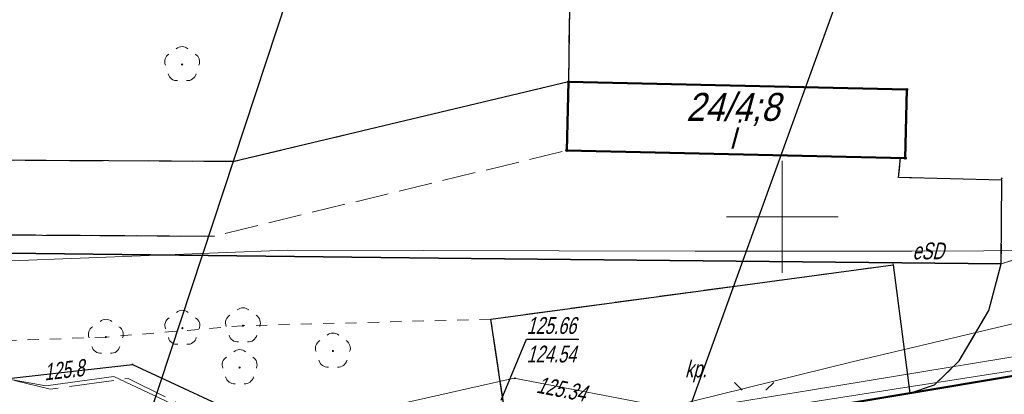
# Model space of a CAD drawing. Extents: x 7463256 to 7464485, y 5957341 to 5958260.
# Tile 52 of 256: x 7463466 to 7463510, y 5957542 to 5957559. Entities that reach past the tile are written whole.
import ezdxf
from ezdxf import colors
from ezdxf.entities.mleader import LeaderData, LeaderLine
from ezdxf.enums import TextEntityAlignment as Align
from ezdxf.math import Vec2, Vec3

# ---------------------------------------------------------------- set-up
doc = ezdxf.new("R2010")
doc.units = 0
doc.header["$MEASUREMENT"] = 0
for name, pattern in [('1.5_0.5', [2, 1.5, -0.5]), ('218-500', [1, 0.5, -0.5]), ('ktok02-500', [0]), ('l219_500', [0]), ('mz2.0_0.5', [2.5, 2, -0.5])]:
    doc.linetypes.add(name, pattern=pattern)
doc.layers.get('0').update_dxf_attribs({"color": 2, "linetype": 'CONTINUOUS', "lineweight": 5})
for name, color, linetype in [('203-Punkt załamania granicy działki nie stabilizowany', 7, 'CONTINUOUS'), ('218-Granica użytku', 7, 'CONTINUOUS'), ('219-Linia granicy', 7, 'CONTINUOUS'), ('312-Budynek (powierzchnia)', 7, 'CONTINUOUS'), ('312-Numer ewidencyjny budynku', 7, 'CONTINUOUS'), ('312-Numer ewidencyjny budynku-Atr124', 7, 'CONTINUOUS'), ('brama (linia)', 7, 'CONTINUOUS'), ('drzewo liściaste (punkt)', 7, 'CONTINUOUS'), ('jezdnia (powierzchnia)', 7, 'CONTINUOUS'), ('krawężnik (linia)', 7, 'CONTINUOUS'), ('latarnia na słupie lub maszcie (punkt)', 7, 'CONTINUOUS'), ('ogrodzenie trwałe (linia)', 7, 'CONTINUOUS'), ('plac (powierzchnia)', 7, 'CONTINUOUS'), ('plac (powierzchnia)-Atr17', 7, 'CONTINUOUS'), ('przewód elektroenergetyczny (linia)', 7, 'CONTINUOUS'), ('przewód elektroenergetyczny (linia)-Atr1', 7, 'CONTINUOUS'), ('przewód telekomunikacyjny (linia)', 7, 'CONTINUOUS'), ('przewód telekomunikacyjny - projektowany lub w budowie (linia) - ob. projektowany', 7, 'CONTINUOUS'), ('Punkt budynku', 7, 'CONTINUOUS'), ('punkt o określonej wysokości (sieć elektroenergetyczna)', 7, 'CONTINUOUS'), ('punkt o określonej wysokości (sieć elektroenergetyczna)-Atr2', 7, 'CONTINUOUS'), ('punkt o określonej wysokości (sieć telekomunikacyjna)', 7, 'CONTINUOUS'), ('punkt o określonej wysokości (sieć telekomunikacyjna)-Atr2', 7, 'CONTINUOUS'), ('punkt o określonej wysokości (sieć telekomunikacyjna)-Atr3', 7, 'CONTINUOUS'), ('punkt wysokościowy sztuczny', 7, 'CONTINUOUS'), ('rura ochronna - przewód elektroenergetyczny (linia)', 7, 'CONTINUOUS'), ('Wstawianie ramki sekcyjnej z opisem', 7, 'CONTINUOUS')]:
    doc.layers.add(name, color=color, linetype=linetype)
doc.layers.add('OBMBS-21-18876-opis proj', color=1, linetype='CONTINUOUS', lineweight=18)
doc.styles.get("Standard").update_dxf_attribs({"font": 'txt', "width": 0.75})
doc.linetypes.add('902-500', pattern='A,3.75,0,[1,ksztalty.shx,S=0.5,R=0,X=0,Y=0],3.75', length=7.5)

# ---------------------------------------------------------------- blocks, each defined once
blk = doc.blocks.new('OP021')
at = {"linetype": 'Continuous', "lineweight": 13}
h = blk.add_hatch(color=0, dxfattribs=at)
edge = h.paths.add_edge_path()
edge.add_arc((0, 0), 0.05, 0, 360)
at = {"color": 0, "linetype": 'Continuous', "lineweight": 13}
for centre, start, end in [((-0.38, 0.124), 121.308, 202.548), ((0, 0.4), 49.272, 130.728), ((0.38, 0.124), 337.452, 58.692), ((-0.235, -0.324), 193.221, 274.871), ((0.235, -0.324), 265.129, 346.779)]:
    blk.add_arc(centre, 0.4, start, end, dxfattribs=at)
blk = doc.blocks.new('PW01')
at = {"linetype": 'Continuous', "lineweight": 13}
h = blk.add_hatch(color=0, dxfattribs=at)
edge = h.paths.add_edge_path()
edge.add_arc((0, 0), 0.045, 0, 360)
blk = doc.blocks.new('SM011')
at = {"color": 0, "linetype": 'Continuous', "lineweight": 13}
for p, q in [((-0.53, 0.531), (-0.883, 0.884)), ((0.531, 0.531), (0.884, 0.884)), ((-0.53, -0.53), (-0.883, -0.883)), ((0.531, -0.53), (0.884, -0.883))]:
    blk.add_line(p, q, dxfattribs=at)
blk = doc.blocks.new('PW02')
at = {"linetype": 'Continuous', "lineweight": 13}
h = blk.add_hatch(color=0, dxfattribs=at)
edge = h.paths.add_edge_path()
edge.add_arc((0, 0), 0.045, 0, 360)
blk = doc.blocks.new('203')
at = {"linetype": 'Continuous', "lineweight": 0}
h = blk.add_hatch(color=0, dxfattribs=at)
edge = h.paths.add_edge_path()
edge.add_arc((0, 0), 0.045, 0, 360)
blk = doc.blocks.new('PUNKTBUD')
at = {"color": 0}
blk.add_circle((0, 0), 0.045, dxfattribs=at)

msp = doc.modelspace()

# ---------------------------------------------------------------- linework, layer by layer
at = {"layer": '218-Granica użytku', "color": 3, "linetype": '218-500', "lineweight": 18, "flags": 128}
for points in [[(7463444.77, 5957548.61), (7463484.62, 5957548.15)], [(7463484.62, 5957548.15), (7463504.94, 5957547.95)], [(7463504.96, 5957547.84), (7463486.97, 5957545.42)], [(7463504.94, 5957547.95), (7463504.96, 5957547.84)], [(7463486.97, 5957545.42), (7463475.89, 5957545.13)], [(7463475.89, 5957545.13), (7463469.76, 5957544.62)], [(7463469.76, 5957544.62), (7463463.54, 5957544.4)], [(7463505.7, 5957542.11), (7463519.34, 5957544.39)], [(7463485.95, 5957538.82), (7463505.7, 5957542.11)]]:
    msp.add_lwpolyline(points, dxfattribs=at)
at = {"layer": '219-Linia granicy', "color": 3, "linetype": 'l219_500', "lineweight": 50, "flags": 128}
for points in [[(7463519.34, 5957544.39), (7463505.7, 5957542.11)], [(7463505.7, 5957542.11), (7463485.95, 5957538.82)]]:
    msp.add_lwpolyline(points, dxfattribs=at)
at = {"layer": '312-Budynek (powierzchnia)', "color": 7, "linetype": 'Continuous', "lineweight": 50, "flags": 128}
for points in [[(7463490.37, 5957552.97), (7463490.44, 5957556.04)], [(7463490.44, 5957556.04), (7463505.57, 5957555.69)], [(7463505.57, 5957555.69), (7463505.5, 5957552.62)], [(7463505.5, 5957552.62), (7463490.37, 5957552.97)]]:
    msp.add_lwpolyline(points, dxfattribs=at)
at = {"layer": 'brama (linia)', "color": 7, "linetype": 'ktok02-500', "lineweight": 18, "flags": 128}
msp.add_lwpolyline([(7463509.79, 5957547.9), (7463514.89, 5957549.48)], dxfattribs=at)
at = {"layer": 'jezdnia (powierzchnia)', "color": 7, "linetype": '1.5_0.5', "lineweight": 18, "flags": 128}
for points in [[(7463591.769, 5957590.04), (7463594.62, 5957579.65), (7463594.79, 5957579.07), (7463596.31, 5957573.71), (7463597.08, 5957571.26), (7463598.44, 5957567.63), (7463599.77, 5957563.99), (7463601.39, 5957560.33), (7463603, 5957556.92), (7463604.8, 5957553.45), (7463606.67, 5957549.88), (7463607.91, 5957547.85), (7463608.89, 5957546.32), (7463610.59, 5957543.72), (7463613.11, 5957540.23), (7463614.06, 5957539.06), (7463616.64, 5957535.71), (7463619.11, 5957532.45), (7463621.08, 5957529.83), (7463628.6, 5957519.98), (7463628.85, 5957519.6), (7463629.15, 5957519.23), (7463629.46, 5957518.87), (7463629.77, 5957518.51), (7463630.08, 5957518.15), (7463630.4, 5957517.79), (7463630.71, 5957517.44), (7463631.03, 5957517.09), (7463631.36, 5957516.74), (7463631.69, 5957516.39), (7463632.02, 5957516.05), (7463632.35, 5957515.71), (7463632.67, 5957515.38), (7463632.99, 5957515.05), (7463633.31, 5957514.73), (7463633.64, 5957514.41), (7463633.97, 5957514.1), (7463634.3, 5957513.79), (7463634.64, 5957513.48), (7463634.98, 5957513.18), (7463635.33, 5957512.88), (7463635.68, 5957512.58), (7463636.03, 5957512.29), (7463636.4, 5957511.99), (7463636.78, 5957511.7), (7463637.16, 5957511.42), (7463637.55, 5957511.14), (7463637.94, 5957510.87), (7463638.34, 5957510.6), (7463638.74, 5957510.35), (7463639.14, 5957510.09), (7463639.55, 5957509.85), (7463639.96, 5957509.61), (7463640.38, 5957509.38), (7463642.84, 5957508.24), (7463664.97, 5957492.53), (7463637.77, 5957502.4), (7463635.02, 5957503.55), (7463634.57, 5957503.76), (7463634.12, 5957503.98), (7463633.68, 5957504.22), (7463633.25, 5957504.47), (7463632.83, 5957504.73), (7463632.41, 5957505), (7463632.01, 5957505.29), (7463631.61, 5957505.59), (7463631.22, 5957505.9), (7463630.84, 5957506.22), (7463629.34, 5957507.67), (7463614.31, 5957526.12), (7463607.42, 5957531.18), (7463601.26, 5957534.12), (7463592.11, 5957537.46), (7463582.8, 5957540.04), (7463578.77, 5957540.9), (7463562.61, 5957542.27), (7463545.44, 5957541.57), (7463525.75, 5957538.68), (7463489.6, 5957533.13), (7463485.87, 5957532.52), (7463482.19, 5957530.95), (7463472.45, 5957526.44), (7463471.25, 5957525.52), (7463470.32, 5957524.14), (7463469.89, 5957523.54), (7463467.66, 5957515.23), (7463467.32, 5957515.32), (7463466.99, 5957515.41), (7463466.65, 5957515.5), (7463466.18, 5957513.75), (7463466.52, 5957513.66), (7463466.85, 5957513.57), (7463467.19, 5957513.48), (7463469.89, 5957523.54), (7463463.58, 5957500.08), (7463463.25, 5957500.17), (7463462.92, 5957500.25), (7463462.59, 5957500.34), (7463462.14, 5957498.62), (7463462.47, 5957498.53), (7463462.8, 5957498.45), (7463463.13, 5957498.36), (7463459.63, 5957485.41), (7463458.39, 5957485.74), (7463455.73, 5957476.33), (7463457.09, 5957475.96), (7463463.86, 5957474.19), (7463464.79, 5957477.72), (7463467.83, 5957476.92), (7463467.77, 5957476.7), (7463467.71, 5957476.47), (7463467.66, 5957476.25), (7463468.82, 5957475.94), (7463468.88, 5957476.17), (7463468.93, 5957476.4), (7463468.99, 5957476.62), (7463469.28, 5957476.55), (7463469.96, 5957476.37), (7463470.75, 5957479.31), (7463471.02, 5957479.24), (7463471.29, 5957479.17), (7463471.56, 5957479.1), (7463471.83, 5957479.03), (7463469.83, 5957470.77), (7463468.39, 5957465.19), (7463471.46, 5957464.38), (7463467.55, 5957451.02), (7463465.51, 5957447), (7463462.32, 5957444.2), (7463449.04, 5957441.48), (7463441.03, 5957432.97), (7463438.44, 5957432.79), (7463435.93, 5957446.13), (7463438.61, 5957447.13), (7463439.57, 5957448.35), (7463450.04, 5957473.65), (7463451.08, 5957474.98), (7463451.12, 5957475.5), (7463448.75, 5957493.58), (7463456.62, 5957522.72), (7463456.51, 5957523.19), (7463455.66, 5957524.38), (7463454.47, 5957525.36), (7463440.27, 5957523.26), (7463439.84, 5957522.97), (7463439.26, 5957522.18), (7463438.92, 5957521.22), (7463438.85, 5957519.83), (7463439.85, 5957520.02), (7463442.8, 5957520.53), (7463445.75, 5957498.83), (7463448.6, 5957476.77), (7463437.54, 5957475.3), (7463431.96, 5957518.66), (7463431.44, 5957520.19), (7463430.5, 5957521.48), (7463429.27, 5957522.42), (7463427.78, 5957522.99), (7463426.09, 5957523.13), (7463421.69, 5957522.49), (7463418.79, 5957521.92), (7463376.01, 5957515.32), (7463334.96, 5957509.14), (7463334.47, 5957515.53), (7463334.26, 5957521.17), (7463334.04, 5957522.29), (7463334.48, 5957520.99), (7463334.79, 5957520.19), (7463335.34, 5957519.65), (7463336.05, 5957519.42), (7463337.13, 5957519.61), (7463338.12, 5957520.23), (7463338.91, 5957521.17), (7463339.69, 5957522.36), (7463342.64, 5957522.54), (7463343.21, 5957521.22), (7463343.94, 5957520.24), (7463344.8, 5957519.42), (7463345.72, 5957518.76), (7463346.74, 5957518.19), (7463347.84, 5957517.75), (7463348.77, 5957517.46), (7463382.62, 5957522.66), (7463407.52, 5957526.48), (7463412.42, 5957527.23), (7463432.39, 5957530.36), (7463438.28, 5957531.28), (7463439.27, 5957531.43), (7463440.77, 5957531.67), (7463463.05, 5957535.17), (7463469.41, 5957536.19), (7463485.95, 5957538.82), (7463487.91, 5957539.15), (7463505.7, 5957542.11), (7463506.8, 5957542.48), (7463507.91, 5957543.56), (7463509.24, 5957545.81), (7463509.79, 5957547.9), (7463514.89, 5957549.48), (7463515.34, 5957548.02), (7463516.02, 5957546.59), (7463516.84, 5957545.44), (7463517.92, 5957544.71), (7463519.34, 5957544.39), (7463529.12, 5957545.81), (7463536.72, 5957547.02), (7463542.97, 5957547.77), (7463550.75, 5957548.47), (7463557.74, 5957548.84), (7463562.91, 5957548.67), (7463569.76, 5957548.4), (7463579.41, 5957548.08), (7463582.97, 5957549.54), (7463585.43, 5957551.54), (7463587.37, 5957553.5), (7463588.97, 5957555.95), (7463589.14, 5957555.59), (7463589.64, 5957556.42), (7463590.36, 5957558.13), (7463590.82, 5957559.79), (7463591.1, 5957561.3), (7463591.18, 5957562.71), (7463591.21, 5957564.41), (7463590.65, 5957566.85), (7463589.9, 5957570.06), (7463589.09, 5957573.66), (7463588.01, 5957579.07), (7463587.09, 5957582.93), (7463585.652, 5957589.138)], [(7463515.287, 5957578.767), (7463515.24, 5957574.64), (7463514.89, 5957549.48), (7463509.79, 5957547.9), (7463509.81, 5957551.64), (7463505.2, 5957551.76), (7463505.28, 5957552.63), (7463505.5, 5957552.62), (7463505.57, 5957555.69), (7463490.44, 5957556.04), (7463490.58, 5957566.13), (7463507.53, 5957566.4), (7463510.24, 5957568.32), (7463510.078, 5957577.999)], [(7463418.254, 5957564.466), (7463418.39, 5957555.5), (7463418.77, 5957554.51), (7463419.32, 5957553.93), (7463420.05, 5957553.25), (7463420.98, 5957552.92), (7463422.04, 5957552.71), (7463432.39, 5957552.68), (7463439.06, 5957552.66), (7463475.49, 5957552.47), (7463490.44, 5957556.04), (7463490.37, 5957552.97), (7463474.61, 5957549.14), (7463464.35, 5957549.2), (7463437.05, 5957549.59), (7463432.39, 5957549.58), (7463422.45, 5957549.56), (7463420.88, 5957549.74), (7463419.46, 5957550.15), (7463418.07, 5957550.95), (7463416.96, 5957551.96), (7463415.98, 5957553.31), (7463415.36, 5957554.81), (7463415.275, 5957564.027)]]:
    msp.add_lwpolyline(points, dxfattribs=at)
at = {"layer": 'krawężnik (linia)', "color": 7, "linetype": 'Continuous', "lineweight": 25, "flags": 128}
for points in [[(7463510.078, 5957577.999), (7463510.24, 5957568.32), (7463507.53, 5957566.4), (7463490.58, 5957566.13), (7463490.44, 5957556.04), (7463475.49, 5957552.47), (7463439.06, 5957552.66), (7463432.39, 5957552.68), (7463422.04, 5957552.71), (7463420.98, 5957552.92), (7463420.05, 5957553.25), (7463419.32, 5957553.93), (7463418.77, 5957554.51), (7463418.39, 5957555.5), (7463418.254, 5957564.466)], [(7463415.275, 5957564.027), (7463415.36, 5957554.81), (7463415.98, 5957553.31), (7463416.96, 5957551.96), (7463418.07, 5957550.95), (7463419.46, 5957550.15), (7463420.88, 5957549.74), (7463422.45, 5957549.56), (7463432.39, 5957549.58), (7463437.05, 5957549.59), (7463464.35, 5957549.2), (7463474.61, 5957549.14)], [(7463509.81, 5957551.64), (7463505.2, 5957551.76), (7463505.28, 5957552.63)], [(7463505.7, 5957542.11), (7463506.8, 5957542.48), (7463507.91, 5957543.56), (7463509.24, 5957545.81), (7463509.79, 5957547.9), (7463509.81, 5957551.64)], [(7463487.91, 5957539.15), (7463486.97, 5957545.43), (7463504.96, 5957547.85), (7463505.7, 5957542.11)]]:
    msp.add_lwpolyline(points, dxfattribs=at)
at = {"layer": 'ogrodzenie trwałe (linia)', "color": 7, "linetype": '902-500', "lineweight": 35, "flags": 128}
msp.add_lwpolyline([(7463414.93, 5957548.91), (7463432.39, 5957548.85), (7463437.72, 5957548.84), (7463444.77, 5957548.61), (7463484.62, 5957548.15), (7463509.79, 5957547.9)], dxfattribs=at)
at = {"layer": 'plac (powierzchnia)', "color": 7, "linetype": '1.5_0.5', "lineweight": 18, "flags": 128}
msp.add_lwpolyline([(7463505.7, 5957542.11), (7463487.91, 5957539.15), (7463486.97, 5957545.43), (7463504.96, 5957547.85)], close=True, dxfattribs=at)
at = {"layer": 'przewód elektroenergetyczny (linia)', "color": 1, "linetype": 'Continuous', "lineweight": 18, "flags": 128}
for points in [[(7463442.22, 5957542.25), (7463445.26, 5957543.06), (7463447.01, 5957543.35), (7463447.81, 5957544.21), (7463443.38, 5957546.96), (7463443.27, 5957547.94), (7463465.53, 5957548.03), (7463477.86, 5957548.51), (7463496.11, 5957548.46), (7463505.79, 5957548.47), (7463525.12, 5957548.56), (7463542.15, 5957548.76), (7463563.06, 5957549.08), (7463565.7, 5957550.85), (7463567.67, 5957554.16), (7463567.69, 5957559.66), (7463567.76, 5957568.64), (7463569.04, 5957571.62), (7463569.55, 5957573.07), (7463569.95, 5957577.01), (7463569.8, 5957579.07), (7463569.78, 5957579.36), (7463570.23, 5957583.54), (7463570.134, 5957586.851)], [(7463356.75, 5957520.49), (7463366.81, 5957521.85), (7463374.6, 5957522.86), (7463380.6, 5957523.63), (7463383.87, 5957524.22), (7463392.64, 5957525.77), (7463401.44, 5957527.32), (7463409.24, 5957528.68), (7463422.55, 5957530.43), (7463429.27, 5957531.43), (7463432.39, 5957531.87), (7463439.04, 5957532.79), (7463446.11, 5957533.77), (7463451.05, 5957534.5), (7463469.82, 5957537.07), (7463472.6, 5957537.73), (7463486.38, 5957539.84), (7463501.26, 5957542.25), (7463514.83, 5957544.49), (7463529.14, 5957546.75), (7463545.79, 5957548.06)], [(7463464.63, 5957536.16), (7463469.8, 5957536.81), (7463482.16, 5957538.74), (7463491.52, 5957540.19), (7463509.78, 5957543.04), (7463518.11, 5957544.34), (7463527.07, 5957545.5), (7463531.44, 5957546.11), (7463539.8, 5957547.24)]]:
    msp.add_lwpolyline(points, dxfattribs=at)
at = {"layer": 'przewód telekomunikacyjny (linia)', "color": 30, "linetype": 'Continuous', "lineweight": 18, "flags": 128}
for points in [[(7463541.51, 5957548.4), (7463534.33, 5957548.03), (7463523.46, 5957547.3), (7463517.73, 5957546.98), (7463503.12, 5957543.51), (7463494.86, 5957541.47), (7463488.01, 5957542.78), (7463475.2, 5957539.9), (7463473.01, 5957539.22), (7463466.35, 5957538.36), (7463450.09, 5957535.89), (7463438.01, 5957534.11), (7463432.39, 5957533.33), (7463428.66, 5957532.81), (7463424.76, 5957532.24)], [(7463540.45, 5957539.17), (7463528.6, 5957537.43), (7463515.34, 5957535.32), (7463503.28, 5957533.36), (7463489.26, 5957531.2), (7463489.1, 5957532.6), (7463487.74, 5957540.96), (7463477.58, 5957539.34), (7463470.11, 5957542.86), (7463467.08, 5957542.44), (7463461.53, 5957543.44)]]:
    msp.add_lwpolyline(points, dxfattribs=at)
at = {"layer": 'przewód telekomunikacyjny - projektowany lub w budowie (linia) - ob. projektowany', "color": 30, "linetype": 'mz2.0_0.5', "lineweight": 18, "flags": 128}
msp.add_lwpolyline([(7463413.42, 5957517.41), (7463410.84, 5957533.74), (7463431.23, 5957536.93), (7463433.06, 5957539.05), (7463435.21, 5957539.24), (7463437, 5957537.76), (7463460.31, 5957541.32), (7463461.48, 5957543.69), (7463467.27, 5957542.29), (7463470.76, 5957542.77), (7463477.71, 5957539.31), (7463488.01, 5957541.08), (7463489.44, 5957531.37), (7463530.84, 5957537.68), (7463545.63, 5957539.63), (7463555.26, 5957540.13), (7463555.96, 5957541.75), (7463562.52, 5957541.9), (7463572.79, 5957541), (7463581.12, 5957539.74), (7463596.69, 5957535.13), (7463607.56, 5957530.27), (7463613.92, 5957525.55), (7463633.51, 5957503.42), (7463638.24, 5957496.95), (7463638.73, 5957495.47), (7463639.99, 5957494.45), (7463649.9, 5957479.61), (7463659.63, 5957459.45), (7463672.96, 5957427.37), (7463673.317, 5957425.888)], dxfattribs=at)
at = {"layer": 'punkt o określonej wysokości (sieć telekomunikacyjna)-Atr2', "color": 7, "flags": 128}
msp.add_lwpolyline([(7463487.43, 5957541.8), (7463488.57, 5957544.53), (7463490.904, 5957544.53)], dxfattribs=at)
at = {"layer": 'rura ochronna - przewód elektroenergetyczny (linia)', "color": 6, "linetype": 'Continuous', "lineweight": 30}
msp.add_lwpolyline([(7463460.64, 5957542.23), (7463470.95, 5957543.4), (7463476.6, 5957540.77), (7463478.41, 5957539.95), (7463478.8, 5957539.86), (7463486.33, 5957541.24), (7463486.68, 5957539.68), (7463488.48, 5957528.91), (7463488.84, 5957525.87), (7463492.3, 5957525.58), (7463495, 5957525.25), (7463504.18, 5957525.42), (7463507.19, 5957525.53), (7463510.22, 5957524.99), (7463517.43, 5957525.11), (7463522.81, 5957524.43), (7463529.13, 5957523.53), (7463532.77, 5957523.77), (7463538.42, 5957524.3)], dxfattribs=at)
at = {"layer": 'Wstawianie ramki sekcyjnej z opisem', "color": 7, "linetype": 'Continuous', "lineweight": 13, "flags": 128}
for points in [[(7463500, 5957547.5), (7463500, 5957552.5)], [(7463497.5, 5957550), (7463502.5, 5957550)]]:
    msp.add_lwpolyline(points, dxfattribs=at)

# ---------------------------------------------------------------- block references
at = {"layer": '203-Punkt załamania granicy działki nie stabilizowany', "color": 3, "linetype": 'Continuous', "lineweight": 18}
msp.add_blockref('203', (7463505.7, 5957542.11), dxfattribs=at)
at = {"layer": 'drzewo liściaste (punkt)', "color": 94, "linetype": 'Continuous', "lineweight": 13}
for p in [(7463473.17, 5957556.81), (7463473.18, 5957545.02), (7463475.89, 5957545.13), (7463469.76, 5957544.62), (7463479.91, 5957544), (7463475.74, 5957543.26)]:
    msp.add_blockref('OP021', p, dxfattribs=at)
at = {"layer": 'latarnia na słupie lub maszcie (punkt)', "color": 7, "linetype": 'Continuous', "lineweight": 18}
msp.add_blockref('SM011', (7463498.74, 5957541.71), dxfattribs=at)
at = {"layer": 'Punkt budynku', "color": 5, "linetype": 'Continuous', "lineweight": 18}
for p in [(7463490.44, 5957556.04), (7463505.57, 5957555.69), (7463490.37, 5957552.97), (7463505.5, 5957552.62)]:
    msp.add_blockref('PUNKTBUD', p, dxfattribs=at)
at = {"layer": 'punkt o określonej wysokości (sieć elektroenergetyczna)', "color": 1, "linetype": 'Continuous', "lineweight": 13}
msp.add_blockref('PW01', (7463470.95, 5957543.4), dxfattribs=at)
at = {"layer": 'punkt o określonej wysokości (sieć telekomunikacyjna)', "color": 30, "linetype": 'Continuous', "lineweight": 13}
msp.add_blockref('PW01', (7463488.04, 5957542.78), dxfattribs=at)
at = {"layer": 'punkt wysokościowy sztuczny', "color": 7, "linetype": 'Continuous', "lineweight": 13}
msp.add_blockref('PW02', (7463509.81, 5957551.71), dxfattribs=at)

# ---------------------------------------------------------------- texts
at = {"layer": '312-Numer ewidencyjny budynku', "color": 7, "linetype": 'Continuous', "lineweight": 18, "oblique": 15, "width": 0.9}
msp.add_text('24/4;8', height=1.25, dxfattribs=at).set_placement((7463495.7, 5957555.54), align=Align.TOP_LEFT)
at = {"layer": '312-Numer ewidencyjny budynku-Atr124', "color": 7, "oblique": 15, "width": 0.72}
msp.add_text('i', height=1.25, dxfattribs=at).set_placement((7463497.64, 5957554.29), align=Align.TOP_LEFT)
at = {"layer": 'plac (powierzchnia)-Atr17', "color": 7, "oblique": 15, "width": 0.72}
msp.add_text('kp.', height=0.75, dxfattribs=at).set_placement((7463495.65, 5957542.82))
at = {"layer": 'przewód elektroenergetyczny (linia)-Atr1', "color": 1, "oblique": 15, "width": 0.72}
msp.add_text('eSD', height=0.75, rotation=0.267, dxfattribs=at).set_placement((7463505.82, 5957548.47), align=Align.MIDDLE_LEFT)
at = {"layer": 'punkt o określonej wysokości (sieć elektroenergetyczna)-Atr2', "color": 1, "oblique": 15, "width": 0.72}
msp.add_text('125.8', height=0.75, rotation=6.55, dxfattribs=at).set_placement((7463467.03, 5957542.68))
at = {"layer": 'punkt o określonej wysokości (sieć telekomunikacyjna)-Atr2', "color": 30, "oblique": 15, "width": 0.72}
msp.add_text('125.66', height=0.75, dxfattribs=at).set_placement((7463488.57, 5957544.538), align=Align.BOTTOM_LEFT)
msp.add_text('125.34', height=0.75, rotation=-10.827, dxfattribs=at).set_placement((7463488.98, 5957542.14))
at = {"layer": 'punkt o określonej wysokości (sieć telekomunikacyjna)-Atr3', "color": 30, "oblique": 15, "width": 0.72}
msp.add_text('124.54', height=0.75, dxfattribs=at).set_placement((7463488.57, 5957543.263), align=Align.BOTTOM_LEFT)

# ---------------------------------------------------------------- next in the draw order: leaders
at = {"layer": 'OBMBS-21-18876-opis proj', "lineweight": 20}
ml = msp.add_multileader_mtext('Standard', dxfattribs=at)
ml.set_content('\\pxqc;{\\W0.9;\\fArial|b0|i0|c238|p34;proj. przecisk mechaniczny SRS160\\PL=19m}', color=256)
ml.set_leader_properties()
ml.build(insert=Vec2(0, 0))
ml.multileader.update_dxf_attribs({"has_text_frame": 1, "text_right_attachment_type": 0, "dogleg_length": 0.36, "arrow_head_size": 1.3})
ctx = ml.context
ctx.base_point, ctx.char_height, ctx.arrow_head_size, ctx.landing_gap_size, ctx.plane_origin, ctx.plane_x_axis, ctx.plane_y_axis = Vec3(7463486.965, 5957586.251, -10.8), 1.3, 1.3, 0.09, Vec3(7463551.115, 5957627.43, -10.8), Vec3(0.999998, -0.001891), Vec3(0.001891, 0.999998)
ctx.right_attachment = 0
notes = []
notes.append((ctx, [(0, (1, 1, 0), (7463486.605, 5957586.252, -10.8), (0.999998, -0.001891), 0.36, [(0, [(7463466.377, 5957524.951, -10.8)], 0, [])])]))
ctx.mtext.insert, ctx.mtext.text_direction, ctx.mtext.rotation, ctx.mtext.width, ctx.mtext.defined_height, ctx.mtext.alignment, ctx.mtext.flow_direction = Vec3(7463496.806, 5957586.893, -10.8), Vec3(0.999998, -0.001891), 6.281295, 20.22552, 27.692, 2, 5
ctx.mtext.has_bg_fill, ctx.mtext.bg_color, ctx.mtext.bg_scale_factor, ctx.mtext.bg_transparency, ctx.mtext.use_window_bg_color = 1, -1023410167, 1.5, 0, 1
for ctx, leaders in notes:
    for number, flags, end, landing, length, lines in leaders:
        leader = LeaderData()
        leader.index, (leader.has_last_leader_line, leader.has_dogleg_vector, leader.attachment_direction) = number, flags
        leader.last_leader_point, leader.dogleg_vector, leader.dogleg_length = Vec3(end), Vec3(landing), length
        for number, points, colour, breaks in lines:
            line = LeaderLine()
            line.index, line.vertices, line.color, line.breaks = number, Vec3.list(points), colors.encode_raw_color(colour), breaks
            leader.lines.append(line)
        ctx.leaders.append(leader)

# ---------------------------------------------------------------- next in the draw order: leaders
ml = msp.add_multileader_mtext('Standard', dxfattribs=at)
ml.set_content('\\pxqc;{\\W0.9;\\fArial|b0|i0|c238|p34;proj. kablowa sieć elektroenergetyczna\\P SN 15kV\\P3x NA2XS(FL)2Y 1x150/25mm2\\PL=1572/1650 m}', color=256)
ml.set_leader_properties()
ml.build(insert=Vec2(0, 0))
ml.multileader.update_dxf_attribs({"has_text_frame": 1, "text_right_attachment_type": 0, "dogleg_length": 0.36, "arrow_head_size": 1.3})
ctx = ml.context
ctx.base_point, ctx.char_height, ctx.arrow_head_size, ctx.landing_gap_size, ctx.plane_origin, ctx.plane_x_axis, ctx.plane_y_axis = Vec3(7463464.639, 5957596.183, -10.8), 1.3, 1.3, 0.09, Vec3(7463440.935, 5957614.387, -10.8), Vec3(0.999998, -0.001891), Vec3(0.001891, 0.999998)
ctx.right_attachment = 0
notes = []
notes.append((ctx, [(0, (1, 1, 0), (7463464.279, 5957596.184, -10.8), (0.999998, -0.001891), 0.36, [(0, [(7463448.119, 5957522.43, -10.8)], 0, [])])]))
ctx.mtext.insert, ctx.mtext.text_direction, ctx.mtext.rotation, ctx.mtext.width, ctx.mtext.defined_height, ctx.mtext.alignment, ctx.mtext.flow_direction = Vec3(7463472.025, 5957596.834, -10.8), Vec3(0.999998, -0.001891), 6.281295, 14.72875, 27.692, 2, 5
ctx.mtext.has_bg_fill, ctx.mtext.bg_color, ctx.mtext.bg_scale_factor, ctx.mtext.bg_transparency, ctx.mtext.use_window_bg_color = 1, -1023410167, 1.5, 0, 1
ml = msp.add_multileader_mtext('Standard', dxfattribs=at)
ml.set_content('\\pxqc;{\\W0.9;\\fArial|b0|i0|c238|p34;proj. rura osłonowa DVK160\\PL=4m}', color=256)
ml.set_leader_properties()
ml.build(insert=Vec2(0, 0))
ml.multileader.update_dxf_attribs({"has_text_frame": 1, "text_right_attachment_type": 0, "dogleg_length": 0.36, "arrow_head_size": 1.3})
ctx = ml.context
ctx.base_point, ctx.char_height, ctx.arrow_head_size, ctx.landing_gap_size, ctx.plane_origin, ctx.plane_x_axis, ctx.plane_y_axis = Vec3(7463513.112, 5957588.158, -10.8), 1.3, 1.3, 0.09, Vec3(7463581.534, 5957643.118, -10.8), Vec3(0.999998, -0.001891), Vec3(0.001891, 0.999998)
ctx.right_attachment = 0
notes.append((ctx, [(0, (1, 1, 0), (7463512.752, 5957588.159, -10.8), (0.999998, -0.001891), 0.36, [(0, [(7463490.669, 5957527.089, -10.8)], 0, [])])]))
ctx.mtext.insert, ctx.mtext.text_direction, ctx.mtext.rotation, ctx.mtext.width, ctx.mtext.defined_height, ctx.mtext.alignment, ctx.mtext.flow_direction = Vec3(7463520.065, 5957588.925, -10.8), Vec3(0.999998, -0.001891), 6.281295, 15.3063, 27.692, 2, 5
ctx.mtext.has_bg_fill, ctx.mtext.bg_color, ctx.mtext.bg_scale_factor, ctx.mtext.bg_transparency, ctx.mtext.use_window_bg_color = 1, -1023410167, 1.5, 0, 1
for ctx, leaders in notes:
    for number, flags, end, landing, length, lines in leaders:
        leader = LeaderData()
        leader.index, (leader.has_last_leader_line, leader.has_dogleg_vector, leader.attachment_direction) = number, flags
        leader.last_leader_point, leader.dogleg_vector, leader.dogleg_length = Vec3(end), Vec3(landing), length
        for number, points, colour, breaks in lines:
            line = LeaderLine()
            line.index, line.vertices, line.color, line.breaks = number, Vec3.list(points), colors.encode_raw_color(colour), breaks
            leader.lines.append(line)
        ctx.leaders.append(leader)

# ---------------------------------------------------------------- next in the draw order: leaders
ml = msp.add_multileader_mtext('Standard', dxfattribs=at)
ml.set_content('\\pxqc;{\\W0.9;\\fArial|b0|i0|c238|p34;proj. rura osłonowa DVK160\\PL=3m}', color=256)
ml.set_leader_properties()
ml.build(insert=Vec2(0, 0))
ml.multileader.update_dxf_attribs({"has_text_frame": 1, "text_right_attachment_type": 0, "dogleg_length": 0.36, "arrow_head_size": 1.3})
ctx = ml.context
ctx.base_point, ctx.char_height, ctx.arrow_head_size, ctx.landing_gap_size, ctx.plane_origin, ctx.plane_x_axis, ctx.plane_y_axis = Vec3(7463465.021, 5957580.514), 1.3, 1.3, 0.09, Vec3(7463513.311, 5957632.325), Vec3(0.999998, -0.001891), Vec3(0.001891, 0.999998)
ctx.right_attachment = 0
notes = []
notes.append((ctx, [(0, (1, 1, 0), (7463464.661, 5957580.515), (0.999998, -0.001891), 0.36, [(0, [(7463451.517, 5957523.552)], 0, [])])]))
ctx.mtext.insert, ctx.mtext.text_direction, ctx.mtext.rotation, ctx.mtext.width, ctx.mtext.defined_height, ctx.mtext.alignment, ctx.mtext.flow_direction = Vec3(7463471.974, 5957581.163), Vec3(0.999998, -0.001891), 6.281295, 15.3063, 27.692, 2, 5
ctx.mtext.has_bg_fill, ctx.mtext.bg_color, ctx.mtext.bg_scale_factor, ctx.mtext.bg_transparency, ctx.mtext.use_window_bg_color = 1, -1023410167, 1.5, 0, 1
for ctx, leaders in notes:
    for number, flags, end, landing, length, lines in leaders:
        leader = LeaderData()
        leader.index, (leader.has_last_leader_line, leader.has_dogleg_vector, leader.attachment_direction) = number, flags
        leader.last_leader_point, leader.dogleg_vector, leader.dogleg_length = Vec3(end), Vec3(landing), length
        for number, points, colour, breaks in lines:
            line = LeaderLine()
            line.index, line.vertices, line.color, line.breaks = number, Vec3.list(points), colors.encode_raw_color(colour), breaks
            leader.lines.append(line)
        ctx.leaders.append(leader)

doc.saveas('drawing.dxf')
